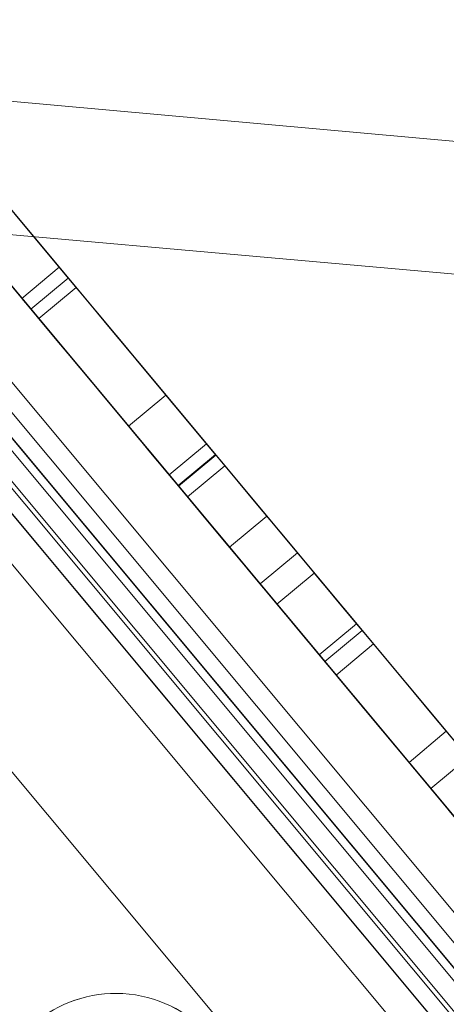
# Model space of a CAD drawing. Header units: millimetres. Extents: x -125266 to 274256, y -711690 to -301689.
# Tile 120 of 256: x -53525 to -53499, y -360718 to -360657. Entities that reach past the tile are written whole.
import ezdxf

# ---------------------------------------------------------------- set-up
doc = ezdxf.new("R2010")
doc.units = ezdxf.units.MM
for name, color, linetype, lineweight in [('AD Wall', 8, 'Continuous', 15), ('ARCH', 7, 'Continuous', 0), ('Equipment', 8, 'Continuous', 0), ('Legend', 5, 'Continuous', 0), ('MEPTEK-TEXT1', 7, 'Continuous', 30)]:
    doc.layers.add(name, color=color, linetype=linetype, lineweight=lineweight)
doc.layers.add('Light Equipment', color=8, linetype='Continuous')
doc.styles.get("Standard").update_dxf_attribs({"font": 'ARIALN.TTF'})
pattern_1 = [(22.867872, (419150.544, -703283.92), (-30.845707, 73.1364), [])]

# ---------------------------------------------------------------- blocks, each defined once
blk = doc.blocks.new('A$Cf0359734')
at = {"layer": 'Equipment', "extrusion": (0, 0, -1), "elevation": -15}
for points in [[(-610.078, 1224.798, -3.802846), (-1131.035, 947.449, 3.802846)], [(-563.585, 1106.137, -3.146449), (-1057.949, 842.946, 3.146449)], [(-351.817, 473.152, -2.242091), (-341.636, 478.572, 2.242091)]]:
    blk.add_lwpolyline(points, format="xyb", close=True, dxfattribs=at)
for points in [[(-1077.22, 914.233), (-1087.359, 908.836), (-1091.168, 906.808, 3.626728), (-598.019, 1169.352)], [(-597.218, 1169.311, -3.616317), (-1091.58, 906.121), (-1091.532, 906.208), (-1091.475, 906.293), (-1091.426, 906.38), (-1091.369, 906.465), (-1091.32, 906.552), (-1091.272, 906.639), (-1091.215, 906.724), (-1091.168, 906.808), (-598.022, 1169.351)], [(-597.218, 1169.31, -3.616317), (-1091.582, 906.12, 3.616317), (-597.219, 1169.312)], [(-591.722, 1158.988, -3.538831), (-1086.084, 895.795), (-1084.554, 898.384), (-1083.015, 900.956), (-1081.455, 903.526), (-1079.889, 906.086), (-1078.304, 908.635), (-1076.703, 911.179)], [(-591.722, 1158.987, -3.538831), (-1086.084, 895.797), (-1091.774, 906.486), (-1091.58, 906.121), (-1086.084, 895.797), (-1084.559, 898.382), (-1083.015, 900.957), (-1081.46, 903.525), (-1079.888, 906.087), (-1078.303, 908.636), (-1076.702, 911.181)], [(-599.158, 1041.719, -0.011713), (-984.646, 836.489), (-990.409, 833.326), (-995.883, 829.759), (-1000.962, 825.886), (-1005.713, 821.665), (-1011.224, 815.871), (-1016.164, 809.592), (-1020.378, 803.047), (-1023.979, 796.101), (-1025.529, 792.694), (-1080.437, 895.526, 3.572618), (-594.649, 1154.151, -3.572618), (-1080.436, 895.526, 3.572618), (-594.65, 1154.151, -3.572618), (-1080.31, 895.593), (-1031.842, 804.552), (-1031.857, 804.516), (-1031.842, 804.552)], [(-546.271, 1063.035, -2.890001), (-1031.776, 804.429), (-1025.527, 792.692)]]:
    blk.add_lwpolyline(points, format="xyb", dxfattribs=at)
for points in [[(-410.451, 563.937), (-127.312, 477.536)], [(-420.51, 558.582), (-129.788, 469.423)], [(-291.028, 543.105), (-743.017, 302.473)], [(-307.074, 537.961), (-308.975, 536.949), (-311.278, 535.723), (-314.004, 534.271), (-315.598, 533.423), (-317.403, 532.462), (-319.177, 531.518), (-321.289, 530.393), (-322.93, 529.519), (-324.789, 528.53), (-326.896, 527.408)], [(-292.438, 545.753), (-744.427, 305.122)], [(-743.016, 302.474), (-291.027, 543.105), (-743.016, 302.474), (-744.425, 305.121)], [(-245.91, 458.357), (-288.208, 537.808), (-740.197, 297.177)], [(-697.897, 217.726), (-740.196, 297.177), (-734.902, 299.996), (-740.196, 297.177), (-288.207, 537.809)], [(-728.008, 310.463), (-306.033, 535.116), (-728.008, 310.463), (-724.248, 303.401)], [(-732.607, 297.82), (-734.016, 300.467), (-294.39, 534.517)], [(-730.802, 304.671), (-301.007, 533.487), (-730.802, 304.671), (-730.238, 303.612)], [(-734.016, 300.466), (-732.606, 297.819), (-292.98, 531.869)], [(-326.897, 527.408), (-323.678, 529.122), (-321.237, 530.421)], [(-322.725, 529.629), (-325.472, 528.166), (-327.204, 527.244), (-328.596, 526.503), (-331.963, 524.71), (-335.436, 522.861), (-338.883, 521.027), (-342.165, 519.279), (-345.146, 517.692), (-346.078, 517.196), (-347.703, 516.331), (-349.688, 515.274), (-350.97, 514.592), (-351.414, 514.355), (-350.89, 514.634), (-349.937, 515.141), (-348.45, 515.933), (-346.385, 517.033)], [(-728.72, 303.287), (-299.682, 531.7)], [(-313.527, 531.127), (-315.994, 529.813), (-317.762, 528.872), (-319.88, 527.744), (-321.521, 526.871), (-323.379, 525.881), (-325.487, 524.759)], [(-725.729, 302.928), (-299.82, 529.675), (-300.384, 530.734)], [(-299.821, 529.675), (-300.384, 530.734), (-726.293, 303.987)], [(-726.293, 303.987), (-300.384, 530.734)], [(-725.729, 302.928), (-299.82, 529.675)], [(-344.975, 514.384), (-347.04, 513.285), (-348.527, 512.493), (-349.48, 511.986), (-350.004, 511.707), (-349.56, 511.943), (-348.278, 512.625), (-346.293, 513.682), (-344.668, 514.548), (-343.736, 515.044), (-340.755, 516.631), (-337.473, 518.378), (-334.026, 520.213), (-330.553, 522.062), (-327.186, 523.855), (-325.794, 524.596), (-324.062, 525.518)], [(-322.268, 526.473), (-325.487, 524.759), (-326.896, 527.407)], [(-298.272, 529.051), (-727.31, 300.639), (-727.982, 300.281), (-728.644, 299.928), (-729.285, 299.587), (-729.894, 299.263), (-730.455, 298.964), (-730.974, 298.688), (-731.429, 298.446), (-731.821, 298.237)], [(-728.009, 310.464), (-724.249, 303.401), (-302.273, 528.054), (-724.249, 303.401), (-302.273, 528.054), (-724.249, 303.401)], [(-337.995, 518.1), (-335.189, 519.594), (-332.442, 521.057), (-329.858, 522.432), (-327.698, 523.582), (-326.02, 524.476), (-325.024, 525.006), (-324.717, 525.169), (-326.126, 527.816)], [(-343.783, 518.418), (-343.206, 518.725), (-341.962, 519.387), (-339.045, 520.94), (-333.11, 524.1), (-330.325, 525.583), (-328.043, 526.797), (-326.931, 527.389), (-326.307, 527.722), (-326.127, 527.818)], [(-326.127, 527.817), (-326.434, 527.654), (-327.43, 527.124), (-329.108, 526.231), (-331.268, 525.081), (-333.851, 523.705), (-336.599, 522.242), (-339.405, 520.748)], [(-327.559, 527.055), (-333.653, 523.811), (-336.13, 522.492), (-338.656, 521.148)], [(-339.451, 520.724), (-336.025, 522.548), (-332.653, 524.343), (-327.56, 527.055)], [(-327.561, 527.054), (-327.561, 527.054)], [(-324.717, 525.169), (-324.897, 525.074), (-325.521, 524.741), (-326.633, 524.149), (-328.915, 522.934), (-331.7, 521.452), (-337.635, 518.292), (-340.552, 516.739), (-341.796, 516.077), (-342.373, 515.769), (-343.782, 518.416)], [(-326.149, 524.407), (-332.243, 521.163), (-334.72, 519.844), (-337.246, 518.499)], [(-339.45, 520.723), (-338.041, 518.076), (-334.615, 519.899), (-331.243, 521.695), (-326.15, 524.406)], [(-326.152, 524.407), (-326.152, 524.407)], [(-351.44, 510.942), (-351.265, 511.035), (-350.662, 511.356), (-349.55, 511.948), (-347.242, 513.177), (-344.425, 514.677), (-341.45, 516.261), (-338.427, 517.87), (-335.504, 519.426), (-334.308, 520.063), (-333.784, 520.342), (-335.193, 522.989)], [(-340.212, 520.319), (-338.544, 521.207), (-336.935, 522.064), (-336.215, 522.447), (-335.637, 522.754), (-335.299, 522.935), (-335.193, 522.991)], [(-335.194, 522.991), (-335.718, 522.712), (-336.914, 522.075), (-339.837, 520.519), (-342.86, 518.909), (-345.835, 517.325), (-348.652, 515.826), (-350.96, 514.597), (-352.072, 514.005), (-352.675, 513.684), (-352.85, 513.591)], [(-342.373, 515.769), (-342.22, 515.851), (-341.764, 516.093), (-340.409, 516.815), (-338.847, 517.647), (-337.243, 518.501), (-338.652, 521.148)], [(-338.653, 521.149), (-340.257, 520.295), (-341.819, 519.463), (-343.174, 518.742), (-343.63, 518.499), (-343.783, 518.418)], [(-333.783, 520.343), (-333.889, 520.286), (-334.227, 520.106), (-334.805, 519.799), (-335.525, 519.415), (-337.134, 518.559), (-338.802, 517.671), (-340.211, 520.318)], [(-350.486, 511.45), (-347.907, 512.823), (-345.213, 514.258), (-341.65, 516.155), (-337.996, 518.099), (-339.406, 520.746)], [(-339.406, 520.748), (-343.06, 518.803), (-346.623, 516.906), (-349.317, 515.471), (-351.896, 514.099)], [(-352.85, 513.591), (-352.505, 513.774), (-351.42, 514.352), (-349.668, 515.285), (-347.487, 516.446), (-344.913, 517.816), (-342.208, 519.256), (-339.45, 520.725)], [(-351.895, 514.099), (-348.861, 515.714), (-345.664, 517.417), (-342.98, 518.846), (-340.211, 520.32)], [(-352.849, 513.59), (-351.44, 510.942), (-351.096, 511.126), (-350.01, 511.703), (-348.258, 512.636), (-346.077, 513.798), (-343.504, 515.168), (-340.798, 516.608), (-338.04, 518.076)], [(-350.485, 511.451), (-351.894, 514.098), (-350.485, 511.451), (-347.451, 513.066), (-344.254, 514.768), (-341.57, 516.197), (-338.801, 517.671)], [(-361.003, 505.851), (-358.96, 506.939), (-356.561, 508.216), (-354.237, 509.453), (-351.563, 510.877), (-348.493, 512.511), (-344.977, 514.383), (-346.387, 517.03)], [(-346.387, 517.031), (-349.903, 515.16), (-352.973, 513.525), (-355.647, 512.102), (-357.971, 510.864), (-360.37, 509.587)], [(-373.032, 499.447), (-373.969, 498.948), (-374.281, 498.782), (-374.033, 498.914), (-373.275, 499.317), (-372.079, 499.954), (-370.496, 500.797), (-368.59, 501.812), (-365.239, 503.596), (-361.485, 505.594), (-357.53, 507.7), (-353.565, 509.811), (-349.795, 511.818), (-346.412, 513.619), (-347.822, 516.266)], [(-347.822, 516.267), (-349.342, 515.458), (-350.739, 514.714), (-352.036, 514.024), (-353.244, 513.381), (-354.504, 512.71), (-355.69, 512.079), (-356.579, 511.605), (-357.447, 511.143), (-358.406, 510.633), (-359.358, 510.126)], [(-374.442, 502.096), (-375.374, 501.599), (-375.691, 501.43), (-375.442, 501.563), (-374.685, 501.966), (-373.489, 502.603), (-371.906, 503.446), (-369.995, 504.463), (-366.649, 506.244), (-362.895, 508.243), (-358.94, 510.348), (-354.975, 512.459), (-351.205, 514.466), (-347.822, 516.267)], [(-350.007, 511.705), (-351.416, 514.353)], [(-351.894, 514.1), (-351.894, 514.1)], [(-361.956, 505.344), (-360.389, 506.178), (-358.911, 506.965), (-357.953, 507.475), (-356.995, 507.985), (-356.037, 508.495), (-355.301, 508.887), (-354.554, 509.284), (-353.781, 509.696), (-352.834, 510.2), (-351.833, 510.733), (-350.626, 511.376), (-349.329, 512.066), (-347.931, 512.81), (-346.412, 513.619)], [(-350.484, 511.453), (-350.484, 511.453)], [(-360.905, 509.302), (-359.495, 506.655)], [(-357.642, 507.642), (-357.642, 507.642)], [(-357.643, 507.64), (-364.441, 504.021)], [(-366.232, 503.067), (-367.641, 505.714), (-366.232, 503.067), (-357.645, 507.639)], [(-377.902, 496.854), (-372.428, 499.769), (-368.055, 502.097), (-364.687, 503.89), (-362.766, 504.913), (-361.326, 505.679), (-360.325, 506.212), (-359.732, 506.528), (-359.51, 506.646), (-359.986, 506.392), (-361.034, 505.834), (-363.39, 504.58), (-366.318, 503.021), (-368.78, 501.711), (-371.115, 500.468), (-373.095, 499.414), (-374.508, 498.661), (-375.138, 498.326), (-374.9, 498.452), (-373.836, 499.019), (-371.819, 500.093), (-368.722, 501.742), (-370.131, 504.389)]]:
    blk.add_lwpolyline(points, dxfattribs=at)
for points in [[(-300.443, 532.427), (-730.237, 303.611)], [(-327.558, 527.054), (-326.149, 524.407)], [(-300.864, 525.406), (-722.839, 300.753)], [(-310.659, 510.899), (-706.676, 300.066)], [(-359.052, 510.287), (-357.643, 507.64)]]:
    blk.add_lwpolyline(points, close=True, dxfattribs=at)
at = {"layer": 'Equipment', "extrusion": (0, 0, -1)}
for centre, radius, start, end in [((-625.132, 625.132, -15), 625.132, 145.142558, 90.917696), ((-624.647, 624.948, -15), 545.055, 148.86045, 87.1998), ((-624.649, 624.946, -15), 545.055, 148.86045, 87.1998), ((-624.649, 624.946, -15), 545.055, 148.86045, 87.1998), ((-624.649, 624.946, -15), 545.055, 148.86045, 87.1998), ((-624.648, 624.948, -15), 535.053, 147.01591, 89.04434), ((-624.648, 624.948, -15), 535.053, 147.01591, 89.04434)]:
    blk.add_arc(centre, radius, start, end, dxfattribs=at)
blk = doc.blocks.new('ARCH')
at = {"layer": 'AD Wall', "lineweight": 0}
h = blk.add_hatch(dxfattribs=at)
h.set_pattern_fill('ANSI31', color=256, scale=25, angle=-22.13213)
h.set_pattern_definition(pattern_1)
edge = h.paths.add_edge_path()
edge.add_arc((-53209.777, -360694.998), 761.132, 66.950176, 372.725314)
edge.add_line((-52467.341, -360527.338), (-52564.885, -360549.366))
edge.add_arc((-53209.777, -360694.998), 661.132, -293.049824, 12.725314, ccw=False)
edge.add_line((-52950.923, -360086.648), (-52911.77, -359994.631))
h = blk.add_hatch(dxfattribs=at)
h.set_pattern_fill('ANSI31', color=256, scale=25, angle=-22.13213)
h.set_pattern_definition(pattern_1)
edge = h.paths.add_edge_path()
edge.add_arc((-53209.777, -360694.998), 761.132, 66.950176, 372.725314)
edge.add_line((-52467.341, -360527.338), (-52564.885, -360549.366))
edge.add_arc((-53209.777, -360694.998), 661.132, -293.049824, 12.725314, ccw=False)
edge.add_line((-52950.923, -360086.648), (-52911.77, -359994.631))
at = {"layer": 'Legend'}
h = blk.add_hatch(dxfattribs=at)
h.set_pattern_fill('STARS', color=8, scale=10)
h.set_pattern_definition([(0, (0, 0), (0, 54.9926), [31.75, -31.75]), (60, (0, 0), (-47.624989, 27.4963), [31.75, -31.75]), (120, (15.875, 27.496), (-47.624989, -27.4963), [31.75, -31.75])])
edge = h.paths.add_edge_path()
edge.add_arc((-51817.979, -363404.309), 5191.63, 61.936933, 83.981486, ccw=False)
edge.add_arc((-50530.279, -361455.371), 2874.426, 46.910911, 66.315287, ccw=False)
edge.add_arc((-45770.4, -356341.816), 4111.638, 227.149807, 245.105568)
edge.add_arc((-47880.956, -360748.276), 776.117, 2.362346, 60.704003, ccw=False)
edge.add_line((-47105.498, -360716.285), (-47005.58, -360716.252))
edge.add_arc((-47880.491, -360747.808), 875.48, 2.065638, 60.978744)
edge.add_arc((-45770.4, -356341.816), 4011.638, 227.152741, 245.157892, ccw=False)
edge.add_arc((-50530.279, -361455.371), 2974.426, 46.914986, 66.241375)
edge.add_arc((-51817.979, -363404.309), 5291.63, 61.978166, 84.003452)
edge.add_arc((-52071.811, -370582.53), 12467.019, 86.2902578, 98.8797997)
edge.add_line((-53996.246, -358264.937), (-53996.246, -358366.16))
edge.add_arc((-52071.811, -370582.53), 12367.019, 86.2995301, 98.9521896, ccw=False)
h = blk.add_hatch(dxfattribs=at)
h.set_pattern_fill('STARS', color=8, scale=10)
h.set_pattern_definition([(0, (0, 0), (0, 54.9926), [31.75, -31.75]), (60, (0, 0), (-47.624989, 27.4963), [31.75, -31.75]), (120, (15.875, 27.496), (-47.624989, -27.4963), [31.75, -31.75])])
h.paths.add_polyline_path([(-51273.638, -358241.295, -0.096485), (-49375.612, -358823.058, -0.08487), (-48566.659, -359356.199, 0.078507), (-47501.185, -360071.421, -0.271382), (-47105.488, -360746.313), (-47005.488, -360746.284, 0.272593), (-47455.766, -359982.253, -0.078724), (-48498.5, -359283.025, 0.084528), (-49331.929, -358733.025, 0.0964), (-51265.17, -358141.634, 0.054377), (-53966.246, -358260.287), (-53966.246, -358361.472, -0.054648)])
at = {"layer": 'AD Wall', "lineweight": 0, "extrusion": (0, 0, -1)}
for radius in [761.132, 761.132, 661.132, 661.132]:
    blk.add_arc((53209.777, -360694.998, -5.049), radius, 167.274686, 113.049824, dxfattribs=at)
at = {"layer": 'Light Equipment', "lineweight": 0, "extrusion": (0, 0, -1), "elevation": -5.049}
for points in [[(52997.285, -360133.855, -3.802846), (52619.203, -360587.036, 3.802846)], [(53085.056, -360226.257, -3.146449), (52726.274, -360656.304, 3.146449)], [(53519.694, -360732.819, -2.242091), (53527.083, -360723.963, 2.242091)]]:
    blk.add_lwpolyline(points, format="xyb", close=True, dxfattribs=at)
for points in [[(52681.566, -360597.53), (52674.208, -360606.349), (52671.443, -360609.663, 3.626728), (53029.343, -360180.672)], [(53030.101, -360180.409, -3.616317), (52671.32, -360610.454), (52671.332, -360610.355), (52671.353, -360610.255), (52671.365, -360610.156), (52671.386, -360610.056), (52671.399, -360609.957), (52671.411, -360609.858), (52671.432, -360609.758), (52671.443, -360609.663), (53029.342, -360180.674)], [(53030.101, -360180.41, -3.616317), (52671.318, -360610.456, 3.616317), (53030.101, -360180.408)], [(53039.081, -360187.901, -3.538831), (52680.301, -360617.948), (52680.744, -360614.974), (52681.2, -360612.012), (52681.677, -360609.043), (52682.163, -360606.082), (52682.671, -360603.124), (52683.196, -360600.164)], [(53039.082, -360187.901, -3.538831), (52680.301, -360617.947), (52671.003, -360610.189), (52671.321, -360610.454), (52680.301, -360617.947), (52680.74, -360614.977), (52681.2, -360612.01), (52681.673, -360609.046), (52682.163, -360606.081), (52682.671, -360603.122), (52683.196, -360600.162)], [(53076.373, -360299.33, -0.011713), (52796.609, -360634.668), (52792.462, -360639.77), (52788.735, -360645.136), (52785.489, -360650.637), (52782.678, -360656.337), (52779.757, -360663.781), (52777.546, -360671.458), (52776.108, -360679.109), (52775.39, -360686.899), (52775.238, -360690.639), (52685.634, -360616.071, 3.572618), (53038.192, -360193.484, -3.572618), (52685.634, -360616.07, 3.572618), (53038.191, -360193.484, -3.572618), (52685.726, -360615.961), (52764.922, -360682.033), (52764.921, -360682.072), (52764.922, -360682.033)], [(53117.333, -360259.66, -2.890001), (52765.029, -360682.122), (52775.24, -360690.64)]]:
    blk.add_lwpolyline(points, format="xyb", dxfattribs=at)
for points in [[(53549.65, -360645.12), (53221.621, -361038.305)], [(53536.724, -360655.929), (53535.344, -360657.583), (53533.673, -360659.586), (53531.694, -360661.958), (53530.538, -360663.344), (53529.228, -360664.915), (53527.94, -360666.457), (53526.407, -360668.295), (53525.216, -360669.723), (53523.868, -360671.339), (53522.338, -360673.172)], [(53547.346, -360643.197), (53219.317, -361036.382)], [(53431.178, -360670.813), (53726.005, -360644.178)], [(53221.622, -361038.304), (53549.65, -360645.119), (53221.622, -361038.304), (53219.319, -361036.382)], [(53623.372, -360706.625), (53554.257, -360648.964), (53226.229, -361042.148)], [(53295.344, -361099.809), (53226.229, -361042.148), (53230.072, -361037.542), (53226.229, -361042.148), (53554.258, -360648.963)], [(53423.877, -360679.564), (53726.769, -360652.626)], [(53233.017, -361038.693), (53230.714, -361036.772), (53549.771, -360654.341)], [(53230.715, -361036.773), (53233.018, -361038.694), (53552.074, -360656.263)], [(53232.108, -361031.667), (53544.03, -360657.788), (53232.108, -361031.667), (53233.029, -361032.435)], [(53232.513, -361025.249), (53538.76, -360658.173), (53232.513, -361025.249), (53238.657, -361030.375)], [(53234.558, -361032.165), (53545.93, -360658.945)], [(53237.464, -361031.371), (53546.565, -360660.872), (53545.644, -360660.104)], [(53546.565, -360660.872), (53545.644, -360660.104), (53236.542, -361030.602)], [(53236.542, -361030.602), (53545.643, -360660.104)], [(53548.234, -360660.866), (53236.862, -361034.087), (53236.374, -361034.671), (53235.893, -361035.247), (53235.428, -361035.804), (53234.987, -361036.334), (53234.579, -361036.822), (53234.203, -361037.274), (53233.872, -361037.67), (53233.588, -361038.01)], [(53237.464, -361031.371), (53546.565, -360660.872)], [(53232.513, -361025.249), (53238.657, -361030.374), (53544.903, -360663.298), (53238.657, -361030.374), (53544.903, -360663.298), (53238.657, -361030.374)], [(53533.321, -360664.691), (53531.531, -360666.837), (53530.248, -360668.376), (53528.711, -360670.218), (53527.52, -360671.645), (53526.171, -360673.262), (53524.642, -360675.095)], [(53522.338, -360673.173), (53524.674, -360670.373), (53526.445, -360668.25)], [(53525.366, -360669.544), (53523.371, -360671.934), (53522.115, -360673.44), (53521.104, -360674.651), (53518.661, -360677.58), (53516.14, -360680.602), (53513.639, -360683.6), (53511.257, -360686.455), (53509.093, -360689.048), (53508.417, -360689.859), (53507.238, -360691.272), (53505.797, -360693), (53504.867, -360694.114), (53504.544, -360694.501), (53504.925, -360694.045), (53505.616, -360693.216), (53506.696, -360691.922), (53508.194, -360690.126)], [(53510.498, -360692.048), (53509, -360693.844), (53507.92, -360695.138), (53507.228, -360695.967), (53506.848, -360696.423), (53507.171, -360696.036), (53508.101, -360694.922), (53509.541, -360693.195), (53510.721, -360691.781), (53511.397, -360690.97), (53513.56, -360688.377), (53515.943, -360685.522), (53518.444, -360682.524), (53520.965, -360679.502), (53523.408, -360676.573), (53524.419, -360675.362), (53525.675, -360673.856)], [(53526.978, -360672.295), (53524.642, -360675.095), (53522.339, -360673.174)], [(53515.564, -360685.976), (53517.6, -360683.535), (53519.594, -360681.145), (53521.469, -360678.898), (53523.037, -360677.019), (53524.255, -360675.559), (53524.977, -360674.693), (53525.2, -360674.426), (53522.897, -360672.504)], [(53510.083, -360687.862), (53510.501, -360687.36), (53511.404, -360686.278), (53513.521, -360683.741), (53517.829, -360678.578), (53519.85, -360676.155), (53521.506, -360674.17), (53522.313, -360673.203), (53522.766, -360672.66), (53522.897, -360672.503)], [(53522.896, -360672.504), (53522.673, -360672.771), (53521.951, -360673.637), (53520.733, -360675.096), (53519.165, -360676.975), (53517.29, -360679.223), (53515.296, -360681.613), (53513.26, -360684.054)], [(53521.857, -360673.749), (53517.435, -360679.05), (53515.636, -360681.205), (53513.804, -360683.402)], [(53513.227, -360684.094), (53515.713, -360681.114), (53518.16, -360678.18), (53521.856, -360673.75)], [(53521.855, -360673.751), (53521.855, -360673.751)], [(53525.2, -360674.425), (53525.07, -360674.582), (53524.616, -360675.125), (53523.81, -360676.092), (53522.154, -360678.077), (53520.132, -360680.5), (53515.825, -360685.663), (53513.708, -360688.2), (53512.805, -360689.283), (53512.386, -360689.785), (53510.084, -360687.863)], [(53524.161, -360675.671), (53519.739, -360680.972), (53517.94, -360683.127), (53516.108, -360685.324)], [(53513.228, -360684.095), (53515.531, -360686.016), (53518.016, -360683.036), (53520.464, -360680.102), (53524.16, -360675.672)], [(53524.158, -360675.672), (53524.158, -360675.672)], [(53505.806, -360697.672), (53505.933, -360697.52), (53506.371, -360696.995), (53507.178, -360696.028), (53508.853, -360694.02), (53510.897, -360691.57), (53513.056, -360688.981), (53515.25, -360686.352), (53517.371, -360683.809), (53518.24, -360682.769), (53518.62, -360682.313), (53516.317, -360680.392)], [(53512.674, -360684.756), (53513.885, -360683.305), (53515.053, -360681.905), (53515.575, -360681.279), (53515.994, -360680.777), (53516.24, -360680.482), (53516.317, -360680.39)], [(53516.316, -360680.391), (53515.936, -360680.847), (53515.067, -360681.887), (53512.946, -360684.43), (53510.753, -360687.059), (53508.593, -360689.648), (53506.549, -360692.098), (53504.874, -360694.106), (53504.067, -360695.073), (53503.629, -360695.598), (53503.502, -360695.75)], [(53518.621, -360682.312), (53518.544, -360682.404), (53518.298, -360682.699), (53517.879, -360683.201), (53517.357, -360683.827), (53516.189, -360685.227), (53514.978, -360686.678), (53512.675, -360684.757)], [(53512.386, -360689.785), (53512.498, -360689.651), (53512.828, -360689.255), (53513.812, -360688.076), (53514.945, -360686.717), (53516.11, -360685.322), (53513.807, -360683.401)], [(53513.806, -360683.4), (53512.641, -360684.795), (53511.508, -360686.154), (53510.524, -360687.333), (53510.194, -360687.729), (53510.082, -360687.862)], [(53506.499, -360696.842), (53508.37, -360694.599), (53510.326, -360692.255), (53512.911, -360689.155), (53515.563, -360685.977), (53513.26, -360684.056)], [(53513.259, -360684.055), (53510.608, -360687.233), (53508.022, -360690.333), (53506.066, -360692.677), (53504.195, -360694.92)], [(53503.502, -360695.749), (53503.752, -360695.45), (53504.54, -360694.506), (53505.812, -360692.982), (53507.395, -360691.084), (53509.262, -360688.846), (53511.226, -360686.492), (53513.227, -360684.093)], [(53504.195, -360694.919), (53506.397, -360692.28), (53508.718, -360689.498), (53510.666, -360687.163), (53512.675, -360684.755)], [(53503.504, -360695.75), (53505.806, -360697.672), (53506.056, -360697.372), (53506.844, -360696.428), (53508.116, -360694.904), (53509.699, -360693.006), (53511.566, -360690.768), (53513.529, -360688.414), (53515.531, -360686.015)], [(53506.499, -360696.841), (53504.196, -360694.92), (53506.499, -360696.841), (53508.701, -360694.202), (53511.021, -360691.421), (53512.97, -360689.086), (53514.979, -360686.677)], [(53498.866, -360705.991), (53500.349, -360704.213), (53502.089, -360702.127), (53503.776, -360700.105), (53505.716, -360697.779), (53507.945, -360695.108), (53510.496, -360692.05), (53508.194, -360690.129)], [(53508.192, -360690.128), (53505.641, -360693.186), (53503.413, -360695.857), (53501.472, -360698.183), (53499.785, -360700.205), (53498.045, -360702.291)], [(53490.136, -360716.455), (53489.456, -360717.27), (53489.229, -360717.542), (53489.41, -360717.325), (53489.959, -360716.667), (53490.827, -360715.626), (53491.976, -360714.249), (53493.36, -360712.591), (53495.792, -360709.675), (53498.516, -360706.41), (53501.386, -360702.97), (53504.264, -360699.52), (53507, -360696.241), (53509.455, -360693.298), (53507.152, -360691.377)], [(53507.151, -360691.376), (53506.048, -360692.698), (53505.034, -360693.914), (53504.093, -360695.042), (53503.217, -360696.092), (53502.302, -360697.188), (53501.441, -360698.22), (53500.796, -360698.994), (53500.166, -360699.749), (53499.47, -360700.583), (53498.779, -360701.412)], [(53487.832, -360714.533), (53487.156, -360715.343), (53486.925, -360715.619), (53487.106, -360715.403), (53487.655, -360714.744), (53488.524, -360713.704), (53489.673, -360712.326), (53491.06, -360710.664), (53493.488, -360707.753), (53496.212, -360704.488), (53499.082, -360701.048), (53501.96, -360697.598), (53504.696, -360694.319), (53507.151, -360691.376)], [(53498.174, -360706.819), (53499.312, -360705.456), (53500.384, -360704.171), (53501.079, -360703.338), (53501.775, -360702.504), (53502.47, -360701.67), (53503.004, -360701.03), (53503.546, -360700.381), (53504.107, -360699.709), (53504.795, -360698.884), (53505.521, -360698.014), (53506.397, -360696.964), (53507.338, -360695.835), (53508.353, -360694.619), (53509.455, -360693.298)], [(53506.846, -360696.425), (53504.544, -360694.504)], [(53504.196, -360694.918), (53504.196, -360694.918)], [(53506.499, -360696.839), (53506.499, -360696.839)], [(53501.304, -360703.065), (53501.304, -360703.065)], [(53501.304, -360703.068), (53496.371, -360708.981)], [(53495.071, -360710.539), (53492.768, -360708.618), (53495.071, -360710.539), (53501.303, -360703.069)], [(53497.656, -360702.757), (53499.959, -360704.678)], [(53486.601, -360720.691), (53490.574, -360715.929), (53493.748, -360712.125), (53496.192, -360709.196), (53497.587, -360707.524), (53498.632, -360706.271), (53499.358, -360705.401), (53499.788, -360704.885), (53499.95, -360704.692), (53499.604, -360705.106), (53498.843, -360706.018), (53497.133, -360708.067), (53495.008, -360710.614), (53493.222, -360712.756), (53491.527, -360714.787), (53490.09, -360716.509), (53489.064, -360717.739), (53488.607, -360718.287), (53488.78, -360718.08), (53489.552, -360717.154), (53491.016, -360715.399), (53493.264, -360712.705), (53490.961, -360710.784)]]:
    blk.add_lwpolyline(points, dxfattribs=at)
for points in [[(53544.951, -360658.557), (53233.03, -361032.436)], [(53547.207, -360665.22), (53240.96, -361032.296)], [(53521.858, -360673.75), (53524.161, -360675.671)], [(53543.598, -360682.348), (53256.191, -361026.843)], [(53499.002, -360701.147), (53501.304, -360703.068)]]:
    blk.add_lwpolyline(points, close=True, dxfattribs=at)
at = {"layer": 'Light Equipment', "lineweight": 0, "extrusion": (0, 0, -1)}
for centre, radius, start, end in [((53209.26, -360695.008, -5.049), 625.132, 167.274686, 113.049824), ((53209.779, -360694.995, -5.049), 545.055, 170.99258, 109.33193), ((53209.777, -360694.998, -5.049), 545.055, 170.99258, 109.33193), ((53209.777, -360694.998, -5.049), 545.055, 170.99258, 109.33193), ((53209.777, -360694.998, -5.049), 545.055, 170.99258, 109.33193), ((53209.778, -360694.996, -5.049), 535.053, 169.14804, 111.17647), ((53209.778, -360694.996, -5.049), 535.053, 169.14804, 111.17647)]:
    blk.add_arc(centre, radius, start, end, dxfattribs=at)
at = {"layer": 'Equipment', "rotation": 337.8678715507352}
blk.add_blockref('A$Cf0359734', (-54023.845, -361038.564, -9.95), dxfattribs=at)

msp = doc.modelspace()

# ---------------------------------------------------------------- block references
at = {"layer": 'ARCH'}
msp.add_blockref('ARCH', (0, 0), dxfattribs=at)

# ---------------------------------------------------------------- texts
at = {"layer": 'MEPTEK-TEXT1', "char_height": 350, "attachment_point": 1}
for s, insert, width in [('{\\fCalibri|b0|i0|c0|p34;\\H1.28571x;\\C1;GENERAL GUIDELINES-HVAC :\\P\\fArial Narrow|b0|i0|c0|p34;\\H0.88889x;\\C256;\\P\\fCalibri|b0|i0|c0|p34;\\C4;DUCTING :\\H0.875x;\\P\\pi-1050,l1050,t1050;\\C256;1.^IDUCTING SHALL BE IN ACCORDANCE WITH IS 655, GALVANIZED IRON SHEET TO BE USED FOR ALL DUCTING WORKS. THERMAL INSULATION ON DUCTS SHALL BE 19 MM THICK. CLOSED CELL CLASS “O” BS 476 PART 6-7 FM APPROVED NITRILE RUBBER ELASTOMERIC INSULATION THERMAL CONDUCTIVITY 0.033 WATTS PER METER-KELVIN (W/(M.K)) AT 0°C FOR AIR CONDITIONING DUCTING. \\P2.^ITHERMAL INSULATION ON KITCHEN EXHAUST DUCTING SHALL BE 80 MM THICK ALUMINUM FOIL FACED RESIN BONDED FIBRE GLASS WOOL OF DENSITY NOT LESS THAN 48 KG/M3.\\P3.^ITHERMAL INSULATION ON FRESH AIR, SUPPLY AIR AND RETURN AIR SHALL BE 19MM THICK CLOSED CELL ANTI-MICROBIAL CLASS “O” BS 476 AND PART 6 & 7 FM APPROVED NITRILE RUBBER ELASTOMERIC INSULATION THERMAL CONDUCTIVITY 0.033 WATTS PER METER-KELVIN (W/ (M\\fArial|b0|i0|c0|p34;.\\fCalibri|b0|i0|c0|p34;K)) AT 0°C.\\P4.^IAPPROPRIATE NUMBER OF TRAP DOORS SHALL BE PROVIDED IN KITCHEN EXHAUST DUCTING FOR OIL/GREASE CLEANING PURPOSE.\\P5.^IDUCTING INSTALLATION WITH RESPECT TO FRESH AIR INTAKE, KITCHEN EXHAUST OUT FROM LOCATION UP TO LOUVERS AT FAÇADE SHALL BE IN THE SCOPE OF CONCESSIONER INCLUDING AIR WASHER, EXHAUST FAN SECTION DRY SCRUBBER ETC.\\P6.^IEACH AND EVERY KITCHEN EXHAUST HOOD SHOULD BE EQUIPPED WITH UL LISTED, WET CHEMICAL BASED, MECHANICALLY OPERATED, AUTOMATIC FIRE SUPPRESSION SYSTEM. SEPARATE DRAWING TO BE SUBMITTED FOR HOOD SUPPRESSION SYSTEM.\\P7.^ISUPPORTING OF DUCTING TO BE DONE WITH USING ANGLE 50X 50 X 5MM AND TIE ROD OF SIZE MINIMUM 10 MM DIA/ AS PER DUCT SIZE.\\P8.^IPOST COMPLETION OF ONSITE WORK, CONCESSIONAIRE HAS TO SHARE TESTING AND COMMISSIONING REPORT WITH DIAL.\\P9.^IINTEGRATION WITH FIRE ALARM SYSTEM, SO THAT AHU GET SWITCHED OFF IN CASE OF ANY FIRE INCIDENT.\\P10.^IFOR EQUIPMENT PLACEMENT STRUCTURAL DETAILS TO BE APPROVED BY STRUCTURAL CONSULTANT AND SAME TO BE SHARE WITH DIAL.\\P11.^ITRAP DOOR WITH PROPER ACCESS TO BE PROVIDED FOR FILTER AND COPPER COIL CLEANING.\\P12.^IKITCHEN VENTILATION SHALL COMPLY TO NFPA 96 GUIDELINE.}', (-102876.109, -301696.901), 28043.42879), ('{\\fCalibri|b0|i0|c0|p34;\\H1.28571x;\\C1;CHILLED WATER PIPING:-\\H0.77778x;\\P\\pi-1050,l1050,t1050;\\C256;1.^ICHILLED WATER PIPING SHALL BE CONFIRMING TO IS:1239 PART I CLASS ‘C’ HEAVY AND FITTING SHALL BE CONFORMING TO ASTM A-105,3000LBS SOCKET WELD END (UP TO 50MM) & 1S:1239 PART-II HEAVY/ASTM A-234 WPB, GR.B BUTT WELD FITTING ( ABOVE 50NB PIPE SIZE)\\P2.^IPIPING CONNECTION SHOULD BE SOCKET WELDED UP TO 50NB SIZE AND SHALL BE BUTT WELD ABOVE 50NB PIPE SIZE. PIPE FLANGES SHOULD BE CONFIRMING TO ASTM A-105 # 150 SORF AND FLANGE DIMENSION SHOULD BE IN ACCORDANCE WITH ASME/ANSI B 16.5 (150 SORF), FITTING TO FITTING WELDING IS NOT ALLOWED. NOZZLE CONNECTIONS/THREDOLETS/WELDOLETS ARE NOT ALLOWED BY PUNCTURING THE PIPE. ONLY EQUAL/UNEQUAL TEE’S SHALL BE USED FOR BRANCH CONNECTION FROM HEADER. SOCKET WELD END TEE SHOULD BE USED FOR BRANCH CONNECTION (UP-TO -50NB PIPE SIZE) W.R.T TO PRESSURE GAUGE/TEMPERATURE GAUGE/AIR VENT/DRAIN POINT ETC.\\P3.^IPOST INSTALLATION CLEARANCE BY DIAL, CHW PIPING SHALL BE TESTED @15KGF/CM2 HYDROSTATICS PRESSURE FOR 24HRS HOLD TIME AND TESTING SHOULD BE WITNESSED TO DIAL TEAM.\\P4.^ITHERMAL INSULATION ON CHW AND CONDENSATE DRAIN PIPING LINE SHALL BE 25MM THICK. CLOSED CELL ANTI-MICROBIAL CLASS “O” BS 476 AND PART 6 & 7 FM APPROVED NITRILE RUBBER ELASTOMERIC INSULATION THERMAL CONDUCTIVITY 0.033 WATTS PER METER-KELVIN (W/ (M\\fArial|b0|i0|c0|p34;⋅\\fCalibri|b0|i0|c0|p34;K)) AT 0°C.\\P5.^ICONDENSATE DRAIN PIPING SHALL BE COMPLYING TO IS 4985 CLASS 3 UPVC PIPE. SOLVENT CEMENT COMPLYING WITH ASTM D2564 SHALL BE USED FOR JOINTS.\\P6.^IFOR CEILING SUSPENDED CHILLED WATER PIPE:  PIPE SHOULD BE HANGED WITH TIE ROD OF SIZE MINIMUM 10 MM DIA.}', (-102709.024, -319968.004), 24849.35391)]:
    msp.add_mtext(s, dxfattribs=dict(at, insert=insert, width=width))

doc.saveas('drawing.dxf')
